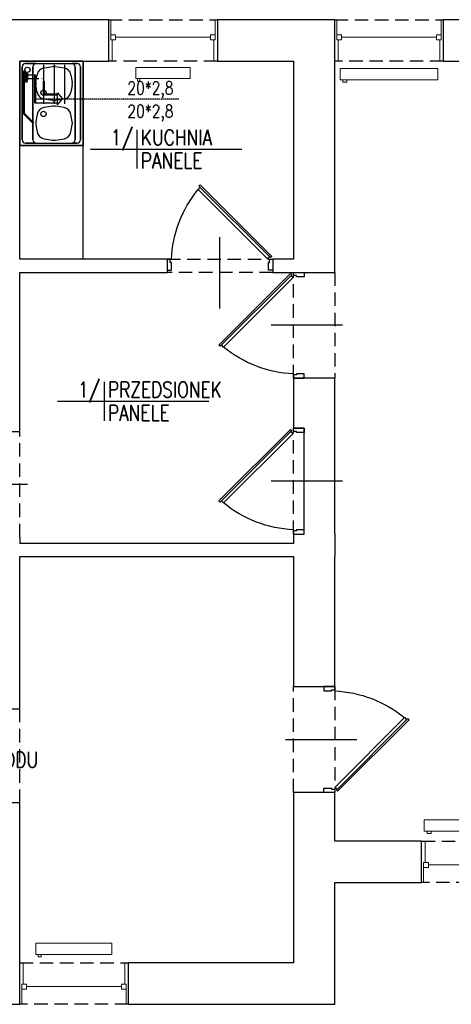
# Model space of a CAD drawing. Header units: millimetres. Extents: x 116 to 15750, y -6945 to 9999.
# Tile 148 of 150: x 7172 to 7580, y 8326 to 9257. Entities that reach past the tile are written whole.
import ezdxf
from ezdxf.enums import TextEntityAlignment as Align

# ---------------------------------------------------------------- set-up
doc = ezdxf.new("R2010")
doc.units = ezdxf.units.MM
for name, pattern in [('ACAD_ISO12W100', [21, 12, -3, 0, -3, 0, -3]), ('DASHDOT', [25.4, 12.7, -6.35, 0, -6.35]), ('DASHED', [19.05, 12.7, -6.35]), ('DASHED2', [0.375, 0.25, -0.125])]:
    doc.linetypes.add(name, pattern=pattern)
doc.layers.get('0').update_dxf_attribs({"color": 252})
for name, color, linetype in [('1-OPIS-POM', 252, 'Continuous'), ('I-DRZWI', 252, 'Continuous'), ('I-MEBLE', 252, 'Continuous'), ('I-NAD', 252, 'DASHED'), ('I-OKNA', 252, 'Continuous'), ('I-SCIANA', 252, 'Continuous'), ('IS cwu', 3, 'DASHDOT'), ('IS cwu cyrkulacja', 3, 'ACAD_ISO12W100'), ('IS KAN PODŁCZENIA', 33, 'Continuous'), ('IS KAN_SAN_RURY', 1, 'Continuous'), ('IS opis woda', 7, 'DASHED2'), ('MK_IS W_CWU', 5, 'DASHED'), ('MK_IS W_Z', 5, 'Continuous')]:
    doc.layers.add(name, color=color, linetype=linetype)
doc.layers.add('I-C.O', color=252, linetype='Continuous', lineweight=15)
doc.layers.add('IS woda w', color=5, linetype='Continuous', lineweight=40)
doc.styles.add('ROMANS', font='romans.shx', dxfattribs={"width": 0.75})
doc.styles.add('TECH', font='simplex.shx')

# ---------------------------------------------------------------- blocks, each defined once
blk = doc.blocks.new('D90')
blk.add_line((32.6, 45), (-28.01, 45))
for points in [[(-9.17, 87.25), (-9.17, 90), (0.01, 90), (0.01, 86.33), (-6.42, 86.33), (-6.42, 87.25)], [(-72.56, 61.83), (-11.68, 0.94), (-10.61, 2.01), (-71.49, 62.91)], [(-9.18, 2.76), (-9.18, 0), (0, 0), (0, 3.67), (-6.43, 3.67), (-6.43, 2.76)]]:
    blk.add_lwpolyline(points, close=True)
blk.add_lwpolyline([(-11.26, 2.66), (-9.48, 4.45), (-68.56, 63.55), (-70.35, 61.76)])
blk.add_arc((-4.56, -14.51), 100.94, 92.61856, 129.34871)
blk = doc.blocks.new('zlew80_1')
for p, q in [((0, 60), (-80, 60)), ((-80, 60), (-80, 0)), ((-5.5, 57.5), (-74.5, 57.5)), ((0, 0), (0, 60)), ((-77.5, 54.5), (-77.5, 49.5)), ((-77.5, 15.5), (-77.5, 49.5)), ((-74.5, 52.5), (-5.5, 52.5)), ((-22.68, 49.74), (-29.46, 48.51)), ((-13.04, 48.51), (-19.82, 49.74)), ((-2.5, 49.5), (-2.5, 54.5)), ((-2.5, 15.5), (-2.5, 49.5)), ((-76.53, 42.5), (-39.53, 42.5)), ((-35.92, 41.95), (-37.28, 33.82)), ((-5.22, 33.82), (-6.58, 41.95)), ((-76.53, 32.5), (-39.53, 32.5)), ((-37.28, 31.18), (-35.92, 23.05)), ((-6.58, 23.05), (-5.22, 31.18)), ((-76.53, 22.5), (-39.53, 22.5)), ((-36.16, 24.44), (-36.16, 24.44)), ((-77.5, 15.5), (-77.5, 5.5)), ((-74.5, 12.5), (-5.5, 12.5)), ((-29.46, 16.49), (-22.68, 15.26)), ((-19.82, 15.26), (-13.04, 16.49)), ((-2.5, 5.5), (-2.5, 15.5)), ((-80, 0), (0, 0)), ((-74.5, 2.5), (-5.5, 2.5))]:
    blk.add_line(p, q)
blk.add_circle((-30, 22.5), 2.5)
for centre, radius, start, end in [((-74.5, 54.5), 3, 90, 180), ((-5.5, 54.5), 3, 0, 90), ((-74.5, 49.5), 3, 90, 180), ((-28.03, 40.64), 8, 100.30485, 170.53768), ((-21.25, 41.87), 8, 79.69515, 100.30485), ((-14.47, 40.64), 8, 9.46232, 79.69515), ((-5.5, 49.5), 3, 0, 90), ((-29.39, 32.5), 8, 170.53768, 189.46232), ((-13.11, 32.5), 8, 350.53768, 9.46232), ((-28.26, 25.75), 8, 189.46015, 189.46232), ((-28.03, 24.36), 8, 189.46232, 259.69515), ((-14.47, 24.36), 8, 280.30485, 350.53768), ((-74.5, 15.5), 3, 180, 270), ((-21.25, 23.13), 8, 259.69515, 280.30485), ((-5.5, 15.5), 3, 270, 0), ((-2.8, 12.8), 0.3, 270, 0), ((-74.5, 5.5), 3, 180, 270), ((-5.5, 5.5), 3, 270, 0)]:
    blk.add_arc(centre, radius, start, end)
blk = doc.blocks.new('OPIS-POM')
for p, q in [((0, 25), (0, -25)), ((-60, 0), (135, 0))]:
    blk.add_line(p, q)
at = {"style": 'ROMANS', "width": 0.8, "flags": 4}
blk.add_attdef('NR', text='', height=20, dxfattribs=at).set_placement((-5, 5), align=Align.RIGHT)
blk.add_attdef('NAZWA', (5, 5), '', height=20, dxfattribs=at)
blk.add_attdef('POW.', text='', height=20, dxfattribs=at).set_placement((-5, -5), align=Align.TOP_RIGHT)
blk.add_attdef('POSADZKA', text='', height=20, dxfattribs=at).set_placement((5, -5), align=Align.TOP_LEFT)

msp = doc.modelspace()

# ---------------------------------------------------------------- linework, layer by layer
for p, q in [((7172.13, 9137.7), (7172.13, 9217.7)), ((7172.13, 9217.7), (7232.13, 9217.7)), ((7174.63, 9143.2), (7174.63, 9212.2)), ((7177.63, 9215.2), (7187.63, 9215.2)), ((7184.63, 9143.2), (7184.63, 9212.2)), ((7187.63, 9215.2), (7221.63, 9215.2)), ((7195.18, 9211.12), (7203.32, 9212.48)), ((7205.95, 9212.48), (7214.08, 9211.12)), ((7221.63, 9215.2), (7226.63, 9215.2)), ((7224.63, 9143.2), (7224.63, 9212.2)), ((7229.63, 9212.2), (7229.63, 9143.2)), ((7232.13, 9217.7), (7232.13, 9137.7)), ((7187.39, 9197.88), (7188.63, 9204.66)), ((7220.64, 9204.66), (7221.87, 9197.88)), ((7188.63, 9188.23), (7187.39, 9195.01)), ((7221.87, 9195.01), (7220.64, 9188.23)), ((7203.32, 9180.41), (7195.18, 9181.77)), ((7203.32, 9174.98), (7195.18, 9173.62)), ((7196.57, 9181.54), (7196.57, 9181.54)), ((7214.08, 9181.77), (7205.95, 9180.41)), ((7214.08, 9173.62), (7205.95, 9174.98)), ((7188.63, 9167.16), (7187.39, 9160.38)), ((7221.87, 9160.38), (7220.64, 9167.16)), ((7187.39, 9157.51), (7188.63, 9150.73)), ((7220.64, 9150.73), (7221.87, 9157.51)), ((7232.13, 9137.7), (7172.13, 9137.7)), ((7187.63, 9140.2), (7177.63, 9140.2)), ((7187.63, 9140.2), (7221.63, 9140.2)), ((7195.18, 9144.27), (7203.32, 9142.91)), ((7205.95, 9142.91), (7214.08, 9144.27)), ((7226.63, 9140.2), (7221.63, 9140.2))]:
    msp.add_line(p, q)
at = {"color": 251, "lineweight": 0, "true_color": 0x535353}
msp.add_lwpolyline([(7455.55, 8455.54), (7455.66, 8455.65)], dxfattribs=at)
for centre in [(7194.63, 9187.7), (7194.63, 9167.7)]:
    msp.add_circle(centre, 2.5)
for centre, radius, start, end in [((7177.63, 9212.2), 3, 90, 180), ((7187.63, 9212.2), 3, 90, 180), ((7184.93, 9214.9), 0.3, 90, 180), ((7204.63, 9204.59), 8, 80.53768, 99.46232), ((7221.63, 9212.2), 3, 0, 90), ((7226.63, 9212.2), 3, 0, 90), ((7196.5, 9203.23), 8, 99.46232, 169.69515), ((7212.77, 9203.23), 8, 10.30485, 80.53768), ((7195.27, 9196.45), 8, 169.69515, 190.30485), ((7214, 9196.45), 8, 349.69515, 10.30485), ((7196.5, 9189.66), 8, 190.30485, 260.53768), ((7212.77, 9189.66), 8, 279.46232, 349.69515), ((7197.89, 9189.43), 8, 260.53768, 260.53985), ((7204.63, 9188.31), 8, 260.53768, 279.46232), ((7204.63, 9167.09), 8, 80.53768, 99.46232), ((7196.5, 9165.73), 8, 99.46232, 169.69515), ((7212.77, 9165.73), 8, 10.30485, 80.53768), ((7195.27, 9158.95), 8, 169.69515, 190.30485), ((7214, 9158.95), 8, 349.69515, 10.30485), ((7196.5, 9152.16), 8, 190.30485, 260.53768), ((7212.77, 9152.16), 8, 279.46232, 349.69515), ((7177.63, 9143.2), 3, 180, 270), ((7187.63, 9143.2), 3, 180, 270), ((7204.63, 9150.81), 8, 260.53768, 279.46232), ((7221.63, 9143.2), 3, 270, 0), ((7226.63, 9143.2), 3, 270, 0)]:
    msp.add_arc(centre, radius, start, end)
at = {"layer": 'I-C.O'}
for points in [[(7281.95, 9211.56), (7333.36, 9211.56), (7333.36, 9201.13)], [(7281.95, 9211.56), (7281.95, 9201.13)], [(7475.12, 9210.6), (7567.52, 9210.6), (7567.52, 9200.06)], [(7475.12, 9210.6), (7475.12, 9200.06)], [(7281.95, 9201.13), (7333.36, 9201.13)], [(7283.56, 9201.13), (7283.56, 9198.77), (7285.61, 9198.77)], [(7285.61, 9201.13), (7285.61, 9198.77)], [(7475.12, 9200.06), (7567.52, 9200.06)], [(7477.81, 9200.06), (7477.81, 9197.69), (7481.58, 9197.69)], [(7481.58, 9200.06), (7481.58, 9197.69)], [(7554.61, 8500.5), (7647, 8500.5), (7647, 8489.96)], [(7554.61, 8500.5), (7554.61, 8489.96)], [(7554.61, 8489.96), (7647, 8489.96)], [(7557.3, 8489.96), (7557.3, 8487.59), (7561.06, 8487.59)], [(7561.06, 8489.96), (7561.06, 8487.59)], [(7187.51, 8383.91), (7259.36, 8383.91), (7259.36, 8373.36)], [(7187.51, 8383.91), (7187.51, 8373.36)], [(7187.51, 8373.36), (7259.36, 8373.36)], [(7189.67, 8373.36), (7189.67, 8371), (7192.57, 8371)], [(7192.57, 8373.36), (7192.57, 8371)]]:
    msp.add_lwpolyline(points, dxfattribs=at)
at = {"layer": 'I-MEBLE'}
msp.add_lwpolyline([(7232.13, 9030.32), (7232.13, 9217.7)], dxfattribs=at)
at = {"layer": 'I-NAD'}
for points in [[(7256.35, 9256.74), (7359.07, 9256.74)], [(7469.96, 9256.74), (7572.68, 9256.74)], [(7359.07, 9217.7), (7256.35, 9217.7)], [(7572.68, 9217.7), (7469.96, 9217.7)], [(7311.49, 9030.33), (7411.48, 9030.32)], [(7411.48, 9017.95), (7311.49, 9017.96)], [(7430.91, 8917.96), (7430.92, 9017.95)], [(7469.96, 9017.95), (7469.95, 8917.96)], [(7172.12, 8767.63), (7172.13, 8867.63)], [(7430.93, 8770.63), (7430.93, 8870.63)], [(7430.92, 8526.53), (7430.91, 8626.53)], [(7469.97, 8626.52), (7469.96, 8526.53)], [(7172.13, 8516.63), (7172.14, 8605.09)], [(7552.14, 8480.28), (7654.75, 8480.28)], [(7654.75, 8441.23), (7552.14, 8441.23)], [(7172.13, 8365.3), (7274.85, 8365.3)], [(7274.85, 8326.25), (7172.13, 8326.25)]]:
    msp.add_lwpolyline(points, dxfattribs=at)
at = {"layer": 'I-OKNA', "lineweight": 0}
for points in [[(7256.35, 9256.74), (7258.29, 9256.74)], [(7258.29, 9256.74), (7258.29, 9237.81), (7262.81, 9237.81)], [(7357.03, 9256.74), (7357.03, 9237.81)], [(7358.96, 9256.74), (7357.03, 9256.74)], [(7469.96, 9256.74), (7471.9, 9256.74)], [(7471.9, 9256.74), (7471.9, 9237.81), (7476.42, 9237.81)], [(7570.64, 9256.74), (7570.64, 9237.81)], [(7572.57, 9256.74), (7570.64, 9256.74)], [(7258.29, 9242.33), (7262.81, 9242.33)], [(7262.81, 9242.33), (7262.81, 9237.81)], [(7262.81, 9240.07), (7352.51, 9240.07)], [(7352.51, 9242.33), (7352.51, 9237.81)], [(7357.03, 9242.33), (7352.51, 9242.33)], [(7471.9, 9242.33), (7476.42, 9242.33)], [(7476.42, 9242.33), (7476.42, 9237.81)], [(7476.42, 9240.07), (7566.12, 9240.07)], [(7566.12, 9242.33), (7566.12, 9237.81)], [(7570.64, 9242.33), (7566.12, 9242.33)], [(7259.58, 9237.81), (7259.58, 9217.7)], [(7352.51, 9237.81), (7357.03, 9237.81)], [(7355.74, 9237.81), (7355.74, 9217.7)], [(7473.19, 9237.81), (7473.19, 9217.7)], [(7566.12, 9237.81), (7570.64, 9237.81)], [(7569.35, 9237.81), (7569.35, 9217.7)], [(7256.35, 9217.7), (7259.58, 9217.7)], [(7359.07, 9217.7), (7355.74, 9217.7)], [(7469.96, 9217.7), (7473.19, 9217.7)], [(7572.68, 9217.7), (7569.35, 9217.7)], [(7552.14, 8480.28), (7555.36, 8480.28)], [(7555.36, 8460.16), (7555.36, 8480.28)], [(7558.59, 8460.16), (7554.07, 8460.16)], [(7554.07, 8441.23), (7554.07, 8460.16)], [(7558.59, 8455.65), (7558.59, 8460.16)], [(7554.07, 8455.65), (7558.59, 8455.65)], [(7648.29, 8457.91), (7558.59, 8457.91)], [(7552.24, 8441.23), (7554.07, 8441.23)], [(7172.13, 8365.3), (7175.36, 8365.3)], [(7175.36, 8345.18), (7175.36, 8365.3)], [(7271.52, 8345.18), (7271.52, 8365.3)], [(7274.85, 8365.3), (7271.52, 8365.3)], [(7178.59, 8345.18), (7174.07, 8345.18)], [(7174.07, 8326.25), (7174.07, 8345.18)], [(7174.07, 8340.67), (7178.59, 8340.67)], [(7178.59, 8340.67), (7178.59, 8345.18)], [(7268.4, 8342.93), (7178.59, 8342.93)], [(7268.4, 8340.67), (7268.4, 8345.18)], [(7272.92, 8326.25), (7272.92, 8345.18), (7268.4, 8345.18)], [(7272.92, 8340.67), (7268.4, 8340.67)], [(7172.24, 8326.25), (7174.07, 8326.25)], [(7274.85, 8326.25), (7272.92, 8326.25)]]:
    msp.add_lwpolyline(points, dxfattribs=at)
at = {"layer": 'I-SCIANA', "linetype": 'Continuous', "lineweight": 25}
for points in [[(7172.13, 9217.7), (7256.35, 9217.7), (7256.35, 9256.74), (7073.69, 9256.74)], [(7469.96, 9256.74), (7359.07, 9256.74), (7359.07, 9217.7)], [(7469.96, 9017.95), (7469.96, 9256.74)], [(7172.13, 9030.32), (7172.13, 9217.7)], [(7359.07, 9217.7), (7430.92, 9217.7)], [(7430.92, 9217.7), (7430.92, 9030.32)], [(7311.48, 9030.32), (7172.13, 9030.32)], [(7311.48, 9030.32), (7311.48, 9017.95)], [(7430.92, 9030.32), (7411.48, 9030.32)], [(7411.48, 9030.32), (7411.48, 9017.95)], [(7172.13, 8867.62), (7172.13, 9017.95)], [(7172.13, 9017.95), (7311.48, 9017.95)], [(7411.48, 9017.95), (7430.92, 9017.95)], [(7430.92, 9017.95), (7469.96, 9017.95)], [(7469.95, 8770.63), (7469.95, 8917.96), (7430.91, 8917.96), (7430.91, 8870.63)], [(7133.09, 8867.62), (7172.13, 8867.62)], [(7441.13, 8770.63), (7441.12, 8870.63), (7430.92, 8870.63)], [(7172.13, 8767.63), (7172.13, 8761.65)], [(7430.92, 8770.63), (7441.13, 8770.63)], [(7430.92, 8770.63), (7430.92, 8761.65)], [(7469.95, 8770.63), (7469.96, 8749.39)], [(7430.92, 8761.65), (7172.13, 8761.65)], [(7172.14, 8605.09), (7172.13, 8749.39)], [(7172.13, 8749.39), (7430.92, 8749.39)], [(7430.92, 8749.39), (7430.92, 8626.53), (7469.96, 8626.53)], [(7469.96, 8626.53), (7469.96, 8749.39)], [(7172.13, 8605.09), (6852.68, 8605.12)], [(7469.96, 8480.28), (7469.96, 8526.53), (7430.92, 8526.53), (7430.92, 8365.3)], [(7172.13, 8326.25), (7172.13, 8516.63), (7133.09, 8516.63), (7133.09, 8365.3)], [(7552.14, 8480.28), (7469.96, 8480.28)], [(7469.96, 8441.23), (7552.14, 8441.23), (7552.14, 8480.28)], [(7469.96, 8326.25), (7469.96, 8441.23)], [(7133.09, 8365.3), (7018.11, 8365.3), (7018.11, 8326.25), (7172.13, 8326.25)], [(7430.92, 8365.3), (7274.85, 8365.3), (7274.85, 8326.25), (7469.96, 8326.25)]]:
    msp.add_lwpolyline(points, dxfattribs=at)
msp.add_lwpolyline([(7572.68, 9217.7), (7683.57, 9217.7), (7683.57, 9256.74), (7572.68, 9256.74)], close=True, dxfattribs=at)
at = {"layer": 'IS cwu', "lineweight": 50}
for p, q in [((7194.94, 9186.02), (7194.94, 9201.32)), ((7207.78, 9186.02), (7194.94, 9186.02))]:
    msp.add_line(p, q, dxfattribs=at)
at = {"layer": 'IS cwu', "lineweight": 50, "ltscale": 3}
msp.add_circle((7178.18, 9201.32), 1.5, dxfattribs=at)
at = {"layer": 'IS cwu cyrkulacja'}
for p, q in [((7178.18, 9204.58), (7186.75, 9204.58)), ((7178.18, 9201.32), (7194.94, 9201.32))]:
    msp.add_line(p, q, dxfattribs=at)
msp.add_circle((7178.18, 9198.6), 1, dxfattribs=at)
at = {"layer": 'IS KAN PODŁCZENIA', "lineweight": 50}
for p, q in [((7176.08, 9168.03), (7176.08, 9208.44)), ((7176.13, 9167.97), (7185.26, 9158.85))]:
    msp.add_line(p, q, dxfattribs=at)
at = {"layer": 'IS KAN_SAN_RURY', "linetype": 'Continuous'}
msp.add_circle((7179.5, 9209.32), 2.5, dxfattribs=at)
at = {"layer": 'IS opis woda'}
msp.add_line((7322.67, 9181.67), (7187.37, 9181.67), dxfattribs=at)
at = {"layer": 'IS woda w', "lineweight": 50}
msp.add_line((7186.75, 9177.84), (7186.75, 9204.58), dxfattribs=at)
msp.add_circle((7178.18, 9204.58), 1.5, dxfattribs=at)
at = {"layer": 'MK_IS W_CWU', "ltscale": 2}
msp.add_line((7207.78, 9177.84), (7186.75, 9177.84), dxfattribs=at)
at = {"layer": 'MK_IS W_Z'}
for p, q in [((7207.78, 9187.61), (7212.52, 9182.01)), ((7207.78, 9176.4), (7207.78, 9187.61)), ((7207.78, 9176.4), (7212.52, 9182.01))]:
    msp.add_line(p, q, dxfattribs=at)

# ---------------------------------------------------------------- block references
at = {"layer": '1-OPIS-POM', "xscale": 0.7338239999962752, "yscale": 0.7338239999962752, "zscale": 0.7338240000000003}
for p, values in [((7283, 9134.45), {'NR': '1/', 'NAZWA': 'KUCHNIA', 'POSADZKA': 'PANELE'}), ((7251.94, 8896.14), {'NR': '1/', 'NAZWA': 'PRZEDSIONEK', 'POSADZKA': 'PANELE'}), ((6950, 8546.35), {'NR': '1/', 'NAZWA': 'KIEROWNIK PRAKTYKI ZAWODU', 'POSADZKA': 'PANELE '})]:
    msp.add_blockref('OPIS-POM', p, dxfattribs=at).add_auto_attribs(values)
at = {"layer": 'I-DRZWI', "xscale": -1.111111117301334, "yscale": 1.111111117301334, "zscale": 1.111111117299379}
for p, rotation in [((7411.48, 9020.12), 89.9885196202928), ((7441.12, 9017.96), 180), ((7143.31, 8867.63), 180), ((7441.12, 8870.63), 180)]:
    msp.add_blockref('D90', p, dxfattribs=dict(at, rotation=rotation))
at = {"layer": 'I-DRZWI', "xscale": -1.111111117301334, "yscale": 1.111111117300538, "zscale": 1.111111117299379}
msp.add_blockref('D90', (7459.76, 8526.53), dxfattribs=at)
at = {"layer": 'I-MEBLE', "rotation": 270}
msp.add_blockref('zlew80_1', (7172.13, 9137.7), dxfattribs=at)

# ---------------------------------------------------------------- texts
at = {"layer": 'IS opis woda', "style": 'TECH', "width": 0.8}
for p in [(7273.92, 9186.19, -53.36), (7273.92, 9164.31, -53.36)]:
    msp.add_text('20*2,8', height=12, dxfattribs=at).set_placement(p)

doc.saveas('drawing.dxf')
